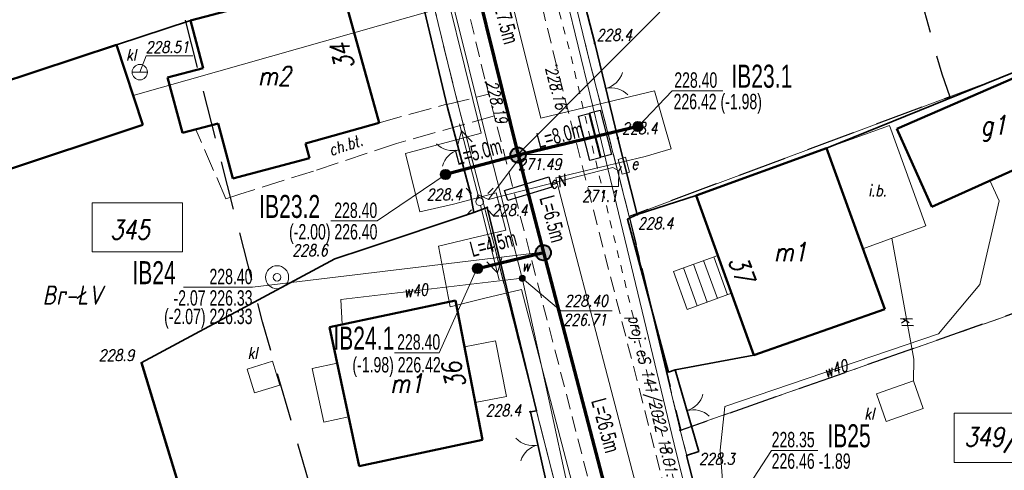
# Model space of a CAD drawing. Header units: millimetres. Extents: x 7436010 to 7436992, y 5663514 to 5666647.
# Tile 10 of 73: x 7436263 to 7436327, y 5663816 to 5663845. Entities that reach past the tile are written whole.
import ezdxf
from ezdxf.enums import TextEntityAlignment as Align

# ---------------------------------------------------------------- set-up
doc = ezdxf.new("R2010")
doc.units = ezdxf.units.MM
doc.header["$PDSIZE"] = 1
for name, pattern in [('$0$HIDDEN', [9.525, 6.35, -3.175]), ('1', [0]), ('2_EGBU_A', [0]), ('3', [1, 0.5, -0.5]), ('GDE', [0]), ('GUZ', [1.5, 1, -0.5]), ('KOC', [2, 1.5, -0.5]), ('KOU', [1.5, 1, -0.5]), ('UBE', [0]), ('UPE', [2, 1, 1])]:
    doc.linetypes.add(name, pattern=pattern)
for name, color, linetype, lineweight in [('1 OGRODZENIE', 7, 'BGT', 35), ('13 KOMORA KL', 34, 'Continuous', 18), ('15 PRZEWODY KL', 34, 'Continuous', 18), ('2 BRAMY FURTKI', 7, 'Continuous', 18), ('28 STUDNIA GŁEBINOWA', 5, 'Continuous', 18), ('31 SZAMBO OSADNIK', 34, 'Continuous', 18), ('34 CHODNIKI KP BT', 7, 'KOC', 18), ('41 INNA BUDOWLA', 7, 'Continuous', 18), ('43 RZĘDNE KL', 34, 'Continuous', 18), ('_AA_Kanalizacja grawitacyjna - trasa', 244, 'Continuous', 70), ('_AA_Odcinki boczne grawitacyjne 160mm - trasa', 30, 'Continuous', 70), ('_AA_Studnia kanalizacyjna bet.1000mm - symbol', 24, 'Continuous', 40), ('_AA_Studnia kanalizacyjna PP 600mm - symbol', 24, 'Continuous', 40), ('_DZIAŁKI DO POZWOLENIA', 110, 'Continuous', 9), ('_J_rury AROT', 1, 'Continuous', 30), ('_LINIA ROZ.LOKA', 4, '$0$HIDDEN', 30), ('DZ_USTALONE_GRANICE_L_0', 7, '1', 18), ('Dzialki', 7, 'GDE', 18), ('DZIALKI_SYT-WYS_T_0', 7, 'Continuous', 18), ('Działki zarys', 7, 'Continuous', 18), ('EADTD_T_0', 7, 'Continuous', 18), ('EBTPO_L_6', 7, '1', 18), ('EDZPD_L_1', 7, 'GDE', 18), ('EGBB_E_T_0', 7, 'Continuous', 18), ('EGBB_L_0', 7, '2_EGBU_A', 50), ('Linie_odn', 7, 'Continuous', 9), ('Numery_dzialek', 7, 'Continuous', 18), ('obszar odziaływania inwestcyji', 80, 'Continuous', 20), ('Punkty', 7, 'Continuous', 18), ('PunPOMIAR2', 7, 'Continuous', 18), ('RzedPOMIAR2', 7, 'Continuous', 18), ('SDRPK_L_1', 7, 'KOU', 18), ('SDRPK_L_5', 7, 'KOC', 18), ('SIEC_ENERGETYCZNA_L_0', 1, '3', 18), ('SZOPO_L_0', 7, 'BGT', 35), ('SZOPO_T_0', 7, 'Continuous', 18), ('UEEOA_T_0', 1, 'Continuous', 18), ('UEEOC_T_0', 1, 'Continuous', 18), ('UEEOO_T_0', 1, 'Continuous', 18), ('UEEPA_T_0', 1, 'Continuous', 18), ('UEEPA_T_3', 1, 'Continuous', 18), ('UEEPB_L_0', 1, 'UBE', 18), ('UEEPON_L_0', 1, 'UPE', 18), ('UTTPO_L_1', 30, '1', 18), ('UWWOA_T_0', 5, 'Continuous', 18), ('UWWOO_T_0', 5, 'Continuous', 18), ('UWWPA_T_1', 5, 'Continuous', 18), ('UWWPO_L_1', 5, '1', 18), ('UŻYTKI LINIE', 96, 'GUZ', 18), ('UŻYTKI OZNACZENIE', 96, 'Continuous', 18), ('WEKTOR WODOCIĄGI wo', 5, 'Continuous', 18), ('WUKOS_T_0', 7, 'Continuous', 18), ('WUKOS_T_1', 7, 'Continuous', 18)]:
    doc.layers.add(name, color=color, linetype=linetype, lineweight=lineweight)
for name, color, linetype in [('_AA_Studnia kanalizacyjna bet.1000mm - plamki', 255, 'Continuous'), ('_AA_Studnia kanalizacyjna PP 600mm - plamki', 24, 'Continuous'), ('_map', 7, 'Continuous'), ('TEKST ks przyłącz korek', 32, 'Continuous'), ('TEKST ks przyłącz L _ i', 32, 'Continuous'), ('TEKST ks sieć L _ i', 244, 'Continuous'), ('TEKST ks studnia', 244, 'Continuous')]:
    doc.layers.add(name, color=color, linetype=linetype)
doc.styles.add('K1_ACAD', font='romans.shx', dxfattribs={"width": 0.8, "oblique": 12})
doc.styles.add('PLAN 1 pop.', font='ARIALN.TTF', dxfattribs={"width": 0.8})
doc.styles.add('PLAN 2 pop.', font='ARIALN.TTF', dxfattribs={"width": 0.8})
doc.linetypes.add('BGT', pattern='A,3.75,[133,ltypeshp.shx,S=0.1875,R=0,X=0,Y=0],3.75', length=7.5)

# ---------------------------------------------------------------- blocks, each defined once
blk = doc.blocks.new('GRO')
at = {"linetype": 'Continuous'}
blk.add_circle((0, 0), 0.045, dxfattribs=at)
blk = doc.blocks.new('BGB')
at = {"linetype": 'Continuous'}
for centre, start, end in [((-1.5, 0), 359.99955, 60), ((1.5, 0), 120, 180.00045)]:
    blk.add_arc(centre, 1.5, start, end, dxfattribs=at)
blk = doc.blocks.new('SUSM04_01')
at = {"linetype": 'Continuous'}
blk.add_circle((0, 0), 0.25, dxfattribs=at)
blk = doc.blocks.new('LAT')
at = {"linetype": 'Continuous'}
for p, q in [((-0.53035, 0.53035), (-0.8839, 0.8839)), ((0.53035, 0.53035), (0.8839, 0.8839)), ((-0.53035, -0.53035), (-0.8839, -0.8839)), ((0.53035, -0.53035), (0.8839, -0.8839))]:
    blk.add_line(p, q, dxfattribs=at)
blk = doc.blocks.new('SUPE04')
at = {"linetype": 'Continuous'}
for p, q in [((0.25, 0), (5.25, 0)), ((3.9, 0.5), (4.76605, 0)), ((4.76605, 0), (3.9, -0.5))]:
    blk.add_line(p, q, dxfattribs=at)
blk = doc.blocks.new('SUUS18_01')
at = {"linetype": 'Continuous'}
for p, q in [((0.5, 0.25), (-0.5, 0.25)), ((-0.5, 0.25), (-0.5, -0.25)), ((0.5, -0.25), (0.5, 0.25)), ((-0.5, -0.25), (0.5, -0.25))]:
    blk.add_line(p, q, dxfattribs=at)
blk = doc.blocks.new('SUUS25')
at = {"linetype": 'Continuous'}
for radius in [0.2, 0.175, 0.15, 0.125, 0.1, 0.075, 0.05, 0.025, 0.00715]:
    blk.add_circle((0, 0), radius, dxfattribs=at)
blk = doc.blocks.new('WSP')
at = {"linetype": 'Continuous'}
blk.add_circle((0, 0), 0.045, dxfattribs=at)
blk = doc.blocks.new('SZB')
at = {"linetype": 'Continuous'}
blk.add_line((-0.5, 0), (0.5, 0), dxfattribs=at)
blk.add_circle((0, 0), 0.5, dxfattribs=at)
blk = doc.blocks.new('STD')
at = {"linetype": 'Continuous'}
for radius in [0.75, 0.25]:
    blk.add_circle((0, 0), radius, dxfattribs=at)
blk = doc.blocks.new('STUDZ')
at = {"layer": '1 OGRODZENIE', "flags": 128}
for points in [[(7436315.584, 5663836.993), (7436332.055, 5663843.662)], [(7436292.612, 5663832.811), (7436285.51, 5663830.44), (7436283.54, 5663829.78), (7436270.91, 5663823.01), (7436274.809, 5663810.225)], [(7436303.253, 5663832.663), (7436302.61, 5663832.36), (7436305.28, 5663822.4), (7436305.73, 5663822.54), (7436307.26, 5663817.23), (7436306.47, 5663816.97), (7436309.78, 5663804.08)], [(7436305.73, 5663822.54), (7436310.859, 5663823.495)]]:
    blk.add_lwpolyline(points, dxfattribs=at)
at = {"layer": '13 KOMORA KL', "flags": 128}
for points in [[(7436277.83, 5663822.6), (7436279.48, 5663823.11)], [(7436279.48, 5663823.11), (7436279.962, 5663821.55)], [(7436277.83, 5663822.6), (7436278.312, 5663821.04)], [(7436278.312, 5663821.04), (7436279.962, 5663821.55)], [(7436318.847, 5663820.975), (7436321.257, 5663821.825)], [(7436321.89, 5663820.03), (7436321.257, 5663821.825)], [(7436319.48, 5663819.18), (7436318.847, 5663820.975)], [(7436319.48, 5663819.18), (7436321.89, 5663820.03)]]:
    blk.add_lwpolyline(points, dxfattribs=at)
at = {"layer": '15 PRZEWODY KL', "flags": 128}
blk.add_lwpolyline([(7436321.257, 5663821.825), (7436321.27, 5663823.25), (7436319.853, 5663831.124)], dxfattribs=at)
at = {"layer": '41 INNA BUDOWLA', "flags": 128}
for points in [[(7436315.584, 5663836.993), (7436319.684, 5663838.478)], [(7436319.684, 5663838.478), (7436322.058, 5663831.922)], [(7436315.584, 5663836.993), (7436317.958, 5663830.438)], [(7436322.058, 5663831.922), (7436317.958, 5663830.438)]]:
    blk.add_lwpolyline(points, dxfattribs=at)
at = {"layer": '41 INNA BUDOWLA'}
blk.add_lwpolyline([(7436315.584, 5663836.993), (7436315.584, 5663836.993)], dxfattribs=at)
at = {"layer": '43 RZĘDNE KL', "flags": 128}
blk.add_lwpolyline([(7436270.83, 5663841.95), (7436271.241, 5663843.023), (7436274.288, 5663843.023)], dxfattribs=at)
at = {"layer": 'DZ_USTALONE_GRANICE_L_0'}
for p, q in [((7436306.06, 5663818.61), (7436337.311, 5663829.55)), ((7436309.78, 5663804.08), (7436306.06, 5663818.61))]:
    blk.add_line(p, q, dxfattribs=at)
at = {"layer": 'Dzialki'}
for p, q in [((7436337.311, 5663829.55), (7436306.06, 5663818.61)), ((7436306.06, 5663818.61), (7436309.78, 5663804.08))]:
    blk.add_line(p, q, dxfattribs=at)
at = {"layer": 'Działki zarys', "flags": 128}
for points in [[(7436293.312, 5663833.065), (7436283.54, 5663829.78)], [(7436283.54, 5663829.78), (7436270.985, 5663823.05)], [(7436278.091, 5663799.685), (7436270.985, 5663823.05)]]:
    blk.add_lwpolyline(points, dxfattribs=at)
at = {"layer": 'EBTPO_L_6'}
for p, q in [((7436308.502, 5663830.004), (7436305.605, 5663828.955)), ((7436308.238, 5663829.908), (7436309.133, 5663827.437)), ((7436306.263, 5663829.193), (7436307.158, 5663826.722)), ((7436306.922, 5663829.431), (7436307.816, 5663826.96)), ((7436307.58, 5663829.67), (7436308.474, 5663827.199)), ((7436305.605, 5663828.955), (7436306.5, 5663826.484)), ((7436309.397, 5663827.533), (7436306.5, 5663826.484)), ((7436291.992, 5663824.045), (7436294.021, 5663824.44)), ((7436294.021, 5663824.44), (7436294.726, 5663820.814)), ((7436283.691, 5663822.989), (7436282.071, 5663822.643)), ((7436282.071, 5663822.643), (7436282.817, 5663819.143)), ((7436292.697, 5663820.419), (7436294.726, 5663820.814)), ((7436284.437, 5663819.488), (7436282.817, 5663819.143))]:
    blk.add_line(p, q, dxfattribs=at)
at = {"layer": 'EDZPD_L_1'}
for p, q in [((7436298.029, 5663851.349), (7436300.076, 5663842.932)), ((7436270.39, 5663840.427), (7436290.066, 5663846.007)), ((7436290.066, 5663846.007), (7436291.344, 5663840.752)), ((7436258.642, 5663840.205), (7436269.301, 5663843.725)), ((7436269.301, 5663843.725), (7436270.39, 5663840.427)), ((7436302.735, 5663832.544), (7436332.109, 5663843.517)), ((7436302.735, 5663832.544), (7436300.076, 5663842.932)), ((7436291.344, 5663840.752), (7436293.961, 5663830.527)), ((7436306.06, 5663818.61), (7436302.735, 5663832.544)), ((7436293.961, 5663830.527), (7436299.772, 5663807.815))]:
    blk.add_line(p, q, dxfattribs=at)
at = {"layer": 'EGBB_L_0'}
for p, q in [((7436274.13, 5663845.311), (7436283.858, 5663847.911)), ((7436283.858, 5663847.911), (7436286.439, 5663838.652)), ((7436274.13, 5663845.311), (7436274.964, 5663842.221)), ((7436254.059, 5663838.692), (7436269.301, 5663843.725)), ((7436269.301, 5663843.725), (7436271.027, 5663838.506)), ((7436320.173, 5663838.249), (7436332.131, 5663843.458)), ((7436272.644, 5663841.599), (7436274.964, 5663842.221)), ((7436272.644, 5663841.599), (7436273.608, 5663837.989)), ((7436255.026, 5663833.222), (7436271.027, 5663838.506)), ((7436273.608, 5663837.989), (7436275.928, 5663838.611)), ((7436275.928, 5663838.611), (7436276.892, 5663835.012)), ((7436281.62, 5663837.307), (7436286.439, 5663838.652)), ((7436320.173, 5663838.249), (7436322.449, 5663833.18)), ((7436322.449, 5663833.18), (7436334.023, 5663838.378)), ((7436281.62, 5663837.307), (7436281.891, 5663836.347)), ((7436307.087, 5663833.913), (7436315.584, 5663836.993)), ((7436315.584, 5663836.993), (7436319.386, 5663826.495)), ((7436276.892, 5663835.012), (7436281.891, 5663836.347)), ((7436307.087, 5663833.913), (7436310.859, 5663823.495)), ((7436283.193, 5663825.326), (7436291.402, 5663827.075)), ((7436291.402, 5663827.075), (7436293.173, 5663817.975)), ((7436310.859, 5663823.495), (7436319.386, 5663826.495)), ((7436283.193, 5663825.326), (7436285.123, 5663816.267)), ((7436285.123, 5663816.267), (7436293.173, 5663817.975))]:
    blk.add_line(p, q, dxfattribs=at)
at = {"layer": 'PunPOMIAR2'}
for p in [(7436283.54, 5663829.78), (7436270.91, 5663823.01), (7436307.26, 5663817.23)]:
    blk.add_point(p, dxfattribs=at)
at = {"layer": 'SDRPK_L_1'}
for p, q in [((7436297.988, 5663842.388), (7436286.771, 5663888.68)), ((7436282.098, 5663887.657), (7436293.376, 5663841.282)), ((7436308.08, 5663802.935), (7436297.988, 5663842.388)), ((7436293.376, 5663841.282), (7436303.595, 5663801.755))]:
    blk.add_line(p, q, dxfattribs=at)
at = {"layer": 'SDRPK_L_5'}
for p, q in [((7436290.831, 5663839.85), (7436293.568, 5663840.506)), ((7436286.439, 5663838.652), (7436290.829, 5663839.861)), ((7436293.94, 5663839.102), (7436287.557, 5663837.293)), ((7436276.439, 5663833.703), (7436274.473, 5663838.221)), ((7436287.557, 5663837.293), (7436282.151, 5663835.5)), ((7436282.151, 5663835.5), (7436277.35, 5663833.998)), ((7436277.35, 5663833.998), (7436276.439, 5663833.703))]:
    blk.add_line(p, q, dxfattribs=at)
at = {"layer": 'SIEC_ENERGETYCZNA_L_0'}
for p, q in [((7436298.821, 5663843.466), (7436297.145, 5663849.627)), ((7436299.963, 5663838.598), (7436298.821, 5663843.466)), ((7436301.123, 5663833.734), (7436299.963, 5663838.598)), ((7436302.293, 5663828.873), (7436301.123, 5663833.734)), ((7436303.48, 5663824.016), (7436302.293, 5663828.873)), ((7436304.679, 5663819.162), (7436303.48, 5663824.016)), ((7436305.894, 5663814.312), (7436304.679, 5663819.162))]:
    blk.add_line(p, q, dxfattribs=at)
at = {"layer": 'SZOPO_L_0'}
for p, q in [((7436287.384, 5663854.436), (7436290.878, 5663839.653)), ((7436300.485, 5663843.831), (7436298.54, 5663851.513)), ((7436269.301, 5663843.725), (7436274.13, 5663845.311)), ((7436301.993, 5663837.653), (7436300.485, 5663843.831)), ((7436290.878, 5663839.653), (7436292.352, 5663834.126)), ((7436303.253, 5663832.663), (7436301.993, 5663837.653)), ((7436292.352, 5663834.126), (7436292.612, 5663832.811)), ((7436303.253, 5663832.663), (7436307.087, 5663833.913)), ((7436292.612, 5663832.811), (7436293.467, 5663833.121)), ((7436293.467, 5663833.121), (7436296.696, 5663819.88)), ((7436296.696, 5663819.88), (7436296.285, 5663819.8)), ((7436296.285, 5663819.8), (7436297.285, 5663815.357))]:
    blk.add_line(p, q, dxfattribs=at)
at = {"layer": 'UEEOC_T_0'}
for p, q in [((7436293.56, 5663833.66), (7436295.75, 5663836.574)), ((7436295.75, 5663836.574), (7436298.383, 5663836.574)), ((7436302.06, 5663835.52), (7436302.037, 5663834.503)), ((7436300.056, 5663834.503), (7436302.037, 5663834.503))]:
    blk.add_line(p, q, dxfattribs=at)
at = {"layer": 'UEEPB_L_0'}
blk.add_line((7436301.67, 5663835.73), (7436293.56, 5663833.66), dxfattribs=at)
at = {"layer": 'UEEPON_L_0'}
for p, q in [((7436293.56, 5663833.66), (7436301.67, 5663835.73)), ((7436301.67, 5663835.73), (7436302.06, 5663835.52)), ((7436302.06, 5663835.52), (7436302.22, 5663835.8)), ((7436292.79, 5663833.7), (7436292.87, 5663833.97)), ((7436292.87, 5663833.97), (7436293.56, 5663833.66))]:
    blk.add_line(p, q, dxfattribs=at)
at = {"layer": 'UTTPO_L_1'}
for p, q in [((7436300.919, 5663837.382), (7436296.296, 5663856.378)), ((7436300.919, 5663837.382), (7436305.78, 5663817.151)), ((7436305.78, 5663817.151), (7436307.663, 5663809.871))]:
    blk.add_line(p, q, dxfattribs=at)
at = {"layer": 'UWWOA_T_0'}
for p, q in [((7436295.757, 5663828.517), (7436298.269, 5663826.393)), ((7436298.269, 5663826.393), (7436301.624, 5663826.393))]:
    blk.add_line(p, q, dxfattribs=at)
at = {"layer": 'UŻYTKI LINIE', "flags": 128}
for points in [[(7436291.78, 5664098.98), (7436285.17, 5664074.32), (7436277.728, 5664045.894), (7436275.415, 5664037.05), (7436267.398, 5664006.396), (7436265.736, 5663990.877), (7436266.97, 5663974.93), (7436271.21, 5663959.1), (7436275.289, 5663945.265), (7436279.247, 5663930.759), (7436282.686, 5663916.782), (7436290.253, 5663883.997), (7436291.924, 5663877.505), (7436293.148, 5663871.537), (7436293.303, 5663870.782), (7436298.029, 5663851.349), (7436300.076, 5663842.932), (7436302.735, 5663832.544), (7436306.06, 5663818.61), (7436309.78, 5663804.08), (7436311.416, 5663799.459), (7436315.724, 5663789.291), (7436324.768, 5663771.514)], [(7436299.772, 5663807.815), (7436293.961, 5663830.527), (7436291.344, 5663840.752), (7436290.066, 5663846.007), (7436284.582, 5663868.615), (7436282.649, 5663876.996), (7436280.847, 5663884.808), (7436280.017, 5663888.28), (7436279.105, 5663892.097), (7436273.464, 5663915.703), (7436268.413, 5663936.84), (7436267.384, 5663941.146), (7436261.76, 5663962.545), (7436257.825, 5663977.517), (7436257.715, 5663985.662), (7436257.599, 5663994.26), (7436254.813, 5664004.471), (7436251.468, 5664016.728), (7436250.549, 5664027.072), (7436249.484, 5664037.267), (7436248.356, 5664048.169), (7436248.671, 5664065.433), (7436248.805, 5664072.792)], [(7436306.06, 5663818.61), (7436337.311, 5663829.55)]]:
    blk.add_lwpolyline(points, dxfattribs=at)
at = {"layer": 'WEKTOR WODOCIĄGI wo'}
for p, q in [((7436290.247, 5663850.43), (7436293.423, 5663837.605)), ((7436293.423, 5663837.605), (7436295.757, 5663828.517)), ((7436326.839, 5663833.563), (7436326.232, 5663834.879)), ((7436325.589, 5663828.098), (7436326.839, 5663833.563)), ((7436295.757, 5663828.517), (7436283.94, 5663827.138)), ((7436295.757, 5663828.517), (7436297.505, 5663820.515)), ((7436322.881, 5663824.897), (7436325.589, 5663828.098)), ((7436283.94, 5663827.138), (7436284.021, 5663825.503)), ((7436308.955, 5663820.164), (7436322.881, 5663824.897)), ((7436297.505, 5663820.515), (7436300.249, 5663807.85)), ((7436308.662, 5663817.302), (7436308.955, 5663820.164)), ((7436308.847, 5663814.809), (7436308.662, 5663817.302))]:
    blk.add_line(p, q, dxfattribs=at)
at = {"layer": '2 BRAMY FURTKI', "rotation": 286.0735741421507}
blk.add_blockref('BGB', (7436306.495, 5663819.885), dxfattribs=at)
at = {"layer": '28 STUDNIA GŁEBINOWA'}
blk.add_blockref('STD', (7436279.78, 5663828.58), dxfattribs=at)
at = {"layer": '31 SZAMBO OSADNIK'}
blk.add_blockref('SZB', (7436270.83, 5663841.95), dxfattribs=at)
at = {"layer": 'Punkty'}
blk.add_blockref('GRO', (7436306.06, 5663818.61), dxfattribs=at)
at = {"layer": 'SZOPO_T_0'}
for p, rotation in [((7436301.203, 5663840.89), 283.7172098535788), ((7436291.615, 5663836.889), 104.9327053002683), ((7436296.771, 5663817.642), 102.6843709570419)]:
    blk.add_blockref('BGB', p, dxfattribs=dict(at, rotation=rotation))
at = {"layer": 'UEEPA_T_0', "rotation": 285.7661026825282}
blk.add_blockref('SUUS18_01', (7436302.38, 5663835.85), dxfattribs=at)
at = {"layer": 'UEEPA_T_3'}
for rotation in [104.3944317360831, 284.1064213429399]:
    blk.add_blockref('SUPE04', (7436292.98, 5663833.5), dxfattribs=dict(at, rotation=rotation))
for name in ['LAT', 'SUSM04_01']:
    blk.add_blockref(name, (7436292.98, 5663833.5), dxfattribs=at)
at = {"layer": 'UWWPA_T_1'}
blk.add_blockref('SUUS25', (7436295.757, 5663828.517), dxfattribs=at)
at = {"layer": 'WUKOS_T_0'}
for p in [(7436300.485, 5663843.831), (7436297.988, 5663842.388), (7436293.376, 5663841.282), (7436301.993, 5663837.653), (7436292.352, 5663834.126), (7436293.467, 5663833.121), (7436303.253, 5663832.663), (7436296.285, 5663819.8)]:
    blk.add_blockref('WSP', p, dxfattribs=at)
at = {"layer": '13 KOMORA KL', "style": 'K1_ACAD', "oblique": 12, "width": 0.8}
for p in [(7436277.856, 5663823.267), (7436318.051, 5663819.314)]:
    blk.add_text('kl', height=0.75, rotation=0.06247, dxfattribs=at).set_placement(p)
at = {"layer": '15 PRZEWODY KL', "style": 'K1_ACAD', "oblique": 12, "width": 0.8}
blk.add_text('kl', height=0.75, rotation=280.2007, dxfattribs=at).set_placement((7436320.824, 5663825.727), align=Align.MIDDLE)
at = {"layer": '31 SZAMBO OSADNIK', "style": 'K1_ACAD', "oblique": 12, "width": 0.8}
blk.add_text('kl', height=0.75, dxfattribs=at).set_placement((7436269.935, 5663842.702))
at = {"layer": '34 CHODNIKI KP BT', "style": 'K1_ACAD', "oblique": 12, "width": 0.8}
blk.add_text('ch.bt.', height=0.75, rotation=18.35296, dxfattribs=at).set_placement((7436284.244, 5663837.204), align=Align.MIDDLE)
at = {"layer": '41 INNA BUDOWLA', "style": 'K1_ACAD', "oblique": 12, "width": 0.8}
blk.add_text('i.b.', height=0.75, dxfattribs=at).set_placement((7436318.299, 5663833.858))
at = {"layer": '43 RZĘDNE KL', "style": 'K1_ACAD', "oblique": 12, "width": 0.8}
blk.add_text('228.51', height=0.75, dxfattribs=at).set_placement((7436271.205, 5663843.208))
at = {"layer": 'DZIALKI_SYT-WYS_T_0', "style": 'K1_ACAD', "oblique": 12, "width": 0.8}
blk.add_text('345', height=1.25, dxfattribs=at).set_placement((7436270.187, 5663831.677), align=Align.MIDDLE)
at = {"layer": 'EADTD_T_0', "style": 'K1_ACAD', "oblique": 12, "width": 0.8}
for s, rotation, p in [('34', 104.1021, (7436284.636, 5663843.131)), ('37', 289.71164, (7436309.465, 5663828.896)), ('36', 104.10199, (7436291.911, 5663822.339))]:
    blk.add_text(s, height=1.25, rotation=rotation, dxfattribs=at).set_placement(p, align=Align.CENTER)
at = {"layer": 'EGBB_E_T_0', "style": 'K1_ACAD', "oblique": 12, "width": 0.8}
for s, p in [('m2', (7436279.603, 5663841.699)), ('g1', (7436326.472, 5663838.282)), ('m1', (7436313.229, 5663830.224)), ('m1', (7436288.223, 5663821.661))]:
    blk.add_text(s, height=1.25, dxfattribs=at).set_placement(p, align=Align.MIDDLE)
at = {"layer": 'Numery_dzialek', "style": 'K1_ACAD', "oblique": 12, "width": 0.8}
blk.add_text('349/1', height=1.25, dxfattribs=at).set_placement((7436324.578, 5663818.796), align=Align.TOP_LEFT)
at = {"layer": 'RzedPOMIAR2', "style": 'K1_ACAD', "oblique": 12, "width": 0.8}
for s, p in [('228.6', (7436280.766, 5663829.964)), ('228.9', (7436268.154, 5663823.124)), ('228.3', (7436307.281, 5663816.367))]:
    blk.add_text(s, height=0.75, dxfattribs=at).set_placement(p)
at = {"layer": 'SIEC_ENERGETYCZNA_L_0', "style": 'K1_ACAD', "oblique": 12, "width": 0.8}
blk.add_text('proj. eS 141/2022 18.01.2023', height=0.75, rotation=283.58943, dxfattribs=at).set_placement((7436302.661, 5663825.999))
at = {"layer": 'UEEOA_T_0', "style": 'K1_ACAD', "oblique": 12, "width": 0.8}
blk.add_text('e', height=0.75, dxfattribs=at).set_placement((7436302.866, 5663835.614))
at = {"layer": 'UEEOC_T_0', "style": 'K1_ACAD', "oblique": 12, "width": 0.8}
blk.add_text('271.49', height=0.75, dxfattribs=at).set_placement((7436295.482, 5663835.574))
blk.add_text('271.1', height=0.75, dxfattribs=at).set_placement((7436301.97, 5663833.878), align=Align.MIDDLE_RIGHT)
at = {"layer": 'UEEOO_T_0', "style": 'K1_ACAD', "oblique": 12, "width": 0.8}
blk.add_text('eN', height=0.75, rotation=14.3185, dxfattribs=at).set_placement((7436298.055, 5663834.807), align=Align.MIDDLE)
at = {"layer": 'UWWOA_T_0', "style": 'K1_ACAD', "oblique": 12, "width": 0.8}
blk.add_text('w', height=0.75, dxfattribs=at).set_placement((7436295.71, 5663828.948))
for s, p in [('228.40', (7436298.512, 5663827.423)), ('226.71', (7436298.431, 5663826.184))]:
    blk.add_text(s, height=0.75, dxfattribs=at).set_placement(p, align=Align.TOP_LEFT)
at = {"layer": 'UWWOO_T_0', "style": 'K1_ACAD', "oblique": 12, "width": 0.8}
for rotation, p in [(6.65442, (7436288.811, 5663827.706)), (18.77083, (7436316.178, 5663822.619))]:
    blk.add_text('w40', height=0.75, rotation=rotation, dxfattribs=at).set_placement(p, align=Align.MIDDLE)
at = {"layer": 'UŻYTKI OZNACZENIE', "style": 'K1_ACAD', "oblique": 12, "width": 0.8}
blk.add_text('Br-ŁV', height=1.25, dxfattribs=at).set_placement((7436264.486, 5663828.042), align=Align.TOP_LEFT)
at = {"layer": 'WUKOS_T_1', "style": 'K1_ACAD', "oblique": 12, "width": 0.8}
for p in [(7436300.598, 5663844.748), (7436302.264, 5663838.663), (7436293.791, 5663833.332), (7436303.291, 5663832.475), (7436293.368, 5663820.278)]:
    blk.add_text('228.4', height=0.75, dxfattribs=at).set_placement(p, align=Align.TOP_LEFT)
blk.add_text('228.16', height=0.75, rotation=284.34848, dxfattribs=at).set_placement((7436297.988, 5663842.388), align=Align.TOP_LEFT)
blk.add_text('228.19', height=0.75, rotation=284.49541, dxfattribs=at).set_placement((7436293.376, 5663841.282))
blk.add_text('228.4', height=0.75, dxfattribs=at).set_placement((7436291.832, 5663833.597), align=Align.RIGHT)

msp = doc.modelspace()

# ---------------------------------------------------------------- hatches: boundary and pattern name
at = {"layer": '_AA_Studnia kanalizacyjna bet.1000mm - plamki', "linetype": 'Continuous'}
h = msp.add_hatch(color=256, dxfattribs=at)
edge = h.paths.add_edge_path()
edge.add_arc((7436295.485, 5663836.543), 0.5, 0, 360)
h = msp.add_hatch(color=256, dxfattribs=at)
edge = h.paths.add_edge_path()
edge.add_arc((7436297.126, 5663830.183), 0.5, 0, 360)
at = {"layer": '_AA_Studnia kanalizacyjna PP 600mm - plamki', "linetype": 'Continuous'}
h = msp.add_hatch(color=30, dxfattribs=at)
edge = h.paths.add_edge_path()
edge.add_arc((7436303.3, 5663838.408), 0.3, 0, 360)
h = msp.add_hatch(color=30, dxfattribs=at)
edge = h.paths.add_edge_path()
edge.add_arc((7436290.759, 5663835.279), 0.3, 0, 360)
h = msp.add_hatch(color=30, dxfattribs=at)
edge = h.paths.add_edge_path()
edge.add_arc((7436292.843, 5663829.153), 0.3, 0, 360)

# ---------------------------------------------------------------- linework, layer by layer
at = {"layer": '_AA_Kanalizacja grawitacyjna - trasa'}
msp.add_lwpolyline([(7436265.145, 5664021.024), (7436260.251, 5663995.803), (7436260.642, 5663983.495), (7436261.834, 5663975.611), (7436263.058, 5663968.513), (7436268.647, 5663946.245), (7436269.939, 5663941.511), (7436271.448, 5663934.952), (7436275.254, 5663919.53), (7436276.487, 5663914.63), (7436277.851, 5663908.989), (7436283.839, 5663884.748), (7436291.293, 5663853.5), (7436295.498, 5663836.543), (7436297.14, 5663830.184), (7436303.857, 5663804.49), (7436307.643, 5663793.189), (7436322.2, 5663764.572), (7436333.516, 5663741.626), (7436339.623, 5663731.528)], dxfattribs=at)
at = {"layer": '_AA_Odcinki boczne grawitacyjne 160mm - trasa', "linetype": 'Continuous'}
for points in [[(7436303.3, 5663838.408), (7436295.498, 5663836.543)], [(7436295.498, 5663836.543), (7436290.759, 5663835.279)], [(7436292.843, 5663829.153), (7436297.14, 5663830.184)]]:
    msp.add_lwpolyline(points, dxfattribs=at)
at = {"layer": '_AA_Studnia kanalizacyjna bet.1000mm - symbol', "linetype": 'Continuous'}
for centre in [(7436295.485, 5663836.543), (7436297.126, 5663830.183)]:
    msp.add_circle(centre, 0.5, dxfattribs=at)
at = {"layer": '_AA_Studnia kanalizacyjna PP 600mm - symbol', "color": 30, "linetype": 'Continuous'}
for centre in [(7436303.3, 5663838.408), (7436290.759, 5663835.279), (7436292.843, 5663829.153)]:
    msp.add_circle(centre, 0.3, dxfattribs=at)
at = {"layer": '_DZIAŁKI DO POZWOLENIA'}
for points in [[(7436267.725, 5663833.436), (7436273.617, 5663833.436), (7436273.617, 5663830.235), (7436267.725, 5663830.235)], [(7436323.91, 5663819.716), (7436329.802, 5663819.716), (7436329.802, 5663816.515), (7436323.91, 5663816.515)]]:
    msp.add_lwpolyline(points, close=True, dxfattribs=at)
at = {"layer": '_J_rury AROT'}
for points in [[(7436300.834, 5663839.481), (7436301.581, 5663836.576), (7436300.903, 5663836.402), (7436300.156, 5663839.307)], [(7436300.092, 5663839.263), (7436300.84, 5663836.358), (7436300.162, 5663836.184), (7436299.414, 5663839.089)], [(7436297.683, 5663834.449), (7436294.813, 5663833.576), (7436294.609, 5663834.245), (7436297.479, 5663835.118)]]:
    msp.add_lwpolyline(points, close=True, dxfattribs=at)
at = {"layer": '_LINIA ROZ.LOKA', "ltscale": 0.5, "flags": 128}
msp.add_lwpolyline([(7436769.819, 5666386.172), (7436785.63, 5666401.9), (7436777.168, 5666339.855), (7436769.643, 5666284.835), (7436763.693, 5666241.333), (7436758.706, 5666204.871), (7436746.995, 5666120.477), (7436746.67, 5666118.16), (7436746, 5666112.25), (7436742.679, 5666086.949), (7436737.87, 5666050.31), (7436735.793, 5666034.48), (7436729.165, 5665983.959), (7436725.413, 5665955.369), (7436721.158, 5665922.936), (7436716.677, 5665892.746), (7436714.652, 5665879.501), (7436710.699, 5665853.651), (7436705.915, 5665822.364), (7436701.238, 5665791.78), (7436696.682, 5665761.986), (7436693.363, 5665740.276), (7436692.49, 5665734.57), (7436691.24, 5665725.21), (7436686.817, 5665692.279), (7436686.24, 5665687.98), (7436687.02, 5665687.872), (7436687.796, 5665687.765), (7436688.426, 5665687.677), (7436689.729, 5665687.497), (7436691.702, 5665687.224), (7436695.055, 5665686.76), (7436699.592, 5665686.132), (7436703.87, 5665685.495), (7436710.052, 5665684.688), (7436704.144, 5665626.716), (7436692.353, 5665554.027), (7436684.4, 5665507.895), (7436678.948, 5665476.375), (7436678.106, 5665452.583), (7436669.825, 5665424.532), (7436658.741, 5665384.423), (7436649.917, 5665353.223), (7436656.066, 5665352.41), (7436640.531, 5665294.184), (7436627.067, 5665248.662), (7436617.803, 5665220.557), (7436609.033, 5665184.743), (7436597.094, 5665145.042), (7436586.74, 5665104.181), (7436580.262, 5665077.607), (7436551.399, 5665080.628), (7436544.132, 5665053.462), (7436541.654, 5665043.684), (7436535.648, 5665019.894), (7436527.279, 5664986.713), (7436518.85, 5664953.127), (7436540.241, 5664951.286), (7436527.274, 5664905.085), (7436512.887, 5664848.872), (7436512.752, 5664848.252), (7436491.254, 5664843.656), (7436490.454, 5664840.416), (7436488.749, 5664840.174), (7436485.592, 5664828.52), (7436480.77, 5664810.687), (7436477.564, 5664798.832), (7436470.048, 5664771.067), (7436466.776, 5664758.912), (7436460.996, 5664737.529), (7436453.383, 5664709.453), (7436450.493, 5664698.657), (7436449.293, 5664694.235), (7436447.878, 5664689.001), (7436444.735, 5664677.411), (7436439.734, 5664658.879), (7436430.798, 5664625.844), (7436422.092, 5664592.636), (7436411.808, 5664553.448), (7436402.818, 5664519.107), (7436395.065, 5664489.579), (7436386.906, 5664458.419), (7436380.697, 5664434.655), (7436376.518, 5664418.897), (7436373.403, 5664406.849), (7436371.231, 5664398.643), (7436365.4, 5664376.386), (7436360.194, 5664356.586), (7436358.975, 5664351.964), (7436370.073, 5664349.716), (7436345.743, 5664252.376), (7436338.101, 5664221.811), (7436346.559, 5664219.638), (7436332.958, 5664172.827), (7436327.706, 5664153.961), (7436320.71, 5664127.647), (7436315.847, 5664109.043), (7436293.508, 5664105.672), (7436291.778, 5664098.993), (7436311.255, 5664095.216), (7436305.86, 5664069.899), (7436301.249, 5664052.498), (7436298.259, 5664034.704), (7436295.226, 5664016.7), (7436294.203, 5663992.362), (7436295.675, 5663969.316), (7436298.862, 5663944.903), (7436305.053, 5663922.416), (7436309.368, 5663907.37), (7436310.083, 5663904.279), (7436287.939, 5663894.265), (7436287.89, 5663894.23), (7436289.293, 5663888.169), (7436307.22, 5663896.421), (7436313.563, 5663878.366), (7436316.816, 5663864.356), (7436323.097, 5663841.843), (7436323.621, 5663840.346), (7436302.734, 5663832.549), (7436306.084, 5663818.609), (7436328.591, 5663826.53), (7436335.305, 5663807.875), (7436346.491, 5663776.834), (7436347.265, 5663774.439), (7436325.835, 5663769.718), (7436328.273, 5663765.489), (7436328.273, 5663765.489), (7436337.733, 5663749.257), (7436355.952, 5663758.124), (7436369.036, 5663743.036), (7436379.219, 5663723.732), (7436386.589, 5663707.332), (7436393.785, 5663687.445), (7436394.545, 5663683.162), (7436386.119, 5663681.18), (7436375.065, 5663673.191), (7436376.66, 5663669.404), (7436378.039, 5663665.373), (7436383.145, 5663649.886), (7436385.452, 5663641.268), (7436392.561, 5663614.937), (7436402.771, 5663597.554), (7436404.552, 5663594.357), (7436398.144, 5663579.556), (7436383.472, 5663579.872), (7436383.472, 5663598.954), (7436383.536, 5663613.755), (7436381.268, 5663622.159), (7436375.493, 5663643.653), (7436374.487, 5663647.412), (7436373.191, 5663652.22), (7436366.812, 5663649.775), (7436363.111, 5663660.126), (7436369.055, 5663664.529), (7436367.983, 5663667.458), (7436362.418, 5663663.455), (7436351.027, 5663690.171), (7436348.921, 5663700.662), (7436355.281, 5663701.413), (7436350.008, 5663711.545), (7436342.684, 5663723.842), (7436323.689, 5663721.102), (7436294.623, 5663770.744), (7436268.862, 5663766.229), (7436263.066, 5663785.818), (7436260.041, 5663784.815), (7436254.686, 5663782.735), (7436252.465, 5663789.248), (7436260.428, 5663792.401), (7436278.163, 5663799.499), (7436285.701, 5663801.994), (7436278.819, 5663825.679), (7436273.401, 5663846.926), (7436269.385, 5663864.936), (7436284.572, 5663868.617), (7436282.661, 5663876.992), (7436274.791, 5663875.665), (7436272.427, 5663887.404), (7436280.035, 5663888.292), (7436279.108, 5663892.091), (7436269.52, 5663890.933), (7436263.103, 5663914.553), (7436258.603, 5663935.854), (7436251.252, 5663959.731), (7436247.766, 5663974.333), (7436257.809, 5663977.446), (7436257.698, 5663985.662), (7436257.603, 5663994.259), (7436254.811, 5664004.46), (7436251.476, 5664016.715), (7436250.549, 5664027.068), (7436249.485, 5664037.257), (7436242.689, 5664037.334), (7436241.678, 5664048.834), (7436240.901, 5664065.752), (7436219.891, 5664094.241), (7436221.988, 5664101.65), (7436224.111, 5664100.45), (7436249.122, 5664102.024), (7436242.679, 5664108.296), (7436226.645, 5664128.307), (7436226.023, 5664140.261), (7436224.837, 5664141.852), (7436219.239, 5664143.564), (7436189.719, 5664143.162), (7436172.237, 5664151.732), (7436160.044, 5664157.699), (7436156.645, 5664159.354), (7436144.813, 5664164.949), (7436142.537, 5664166.012), (7436135.048, 5664171.548), (7436122.04, 5664181.325), (7436108.217, 5664191.494), (7436106.941, 5664192.438), (7436096.692, 5664202.791), (7436089.704, 5664209.893), (7436082.365, 5664217.233), (7436065.983, 5664208.509), (7436054.19, 5664202.177), (7436048.152, 5664211.644), (7436077.493, 5664231.589), (7436078.107, 5664230.801), (7436082.881, 5664224.701), (7436088.006, 5664218.657), (7436091.262, 5664215.402), (7436100.884, 5664205.311), (7436105.441, 5664200.58), (7436107, 5664198.997), (7436108.613, 5664197.357), (7436109.381, 5664196.579), (7436109.537, 5664196.424), (7436113.388, 5664193.768), (7436117.543, 5664190.756), (7436126.187, 5664184.59), (7436131.518, 5664180.704), (7436136.117, 5664196.766), (7436147.656, 5664192.776), (7436144.066, 5664181.29), (7436141.619, 5664173.448), (7436149.976, 5664169.141), (7436161.928, 5664163.007), (7436166.873, 5664160.461), (7436176.132, 5664155.711), (7436190.605, 5664148.285), (7436211.642, 5664148.485), (7436219.974, 5664148.576), (7436227.765, 5664146.175), (7436230.924, 5664142.228), (7436230.702, 5664137.627), (7436231.983, 5664130.138), (7436242.856, 5664115.225), (7436255.74, 5664102.74), (7436277.106, 5664081.501), (7436279.285, 5664110.772), (7436287.113, 5664140.297), (7436294.815, 5664168.383), (7436300.408, 5664167.926), (7436303.617, 5664180.054), (7436314.754, 5664222.52), (7436320.67, 5664244.509), (7436329.286, 5664276.326), (7436339.489, 5664314.222), (7436347.351, 5664343.307), (7436344.053, 5664344.135), (7436348.208, 5664369.312), (7436371.206, 5664451.734), (7436387.619, 5664516.956), (7436415.586, 5664621.211), (7436434.673, 5664694.676), (7436464.45, 5664803.668), (7436472.924, 5664837.816), (7436477.353, 5664838.622), (7436478.209, 5664841.782), (7436481.513, 5664853.977), (7436494.029, 5664899.688), (7436502.397, 5664930.227), (7436504.591, 5664938.275), (7436507.768, 5664949.805), (7436500.72, 5664950.002), (7436508.915, 5664982.673), (7436528.12, 5665058.555), (7436539.985, 5665099.162), (7436546.498, 5665097.773), (7436553.59, 5665124.943), (7436568.605, 5665185.165), (7436573.132, 5665202.815), (7436575.085, 5665210.138), (7436580.009, 5665229.574), (7436583.775, 5665244.514), (7436593.841, 5665284.253), (7436602.232, 5665317.293), (7436613.909, 5665363.64), (7436618.238, 5665380.682), (7436630.042, 5665427.092), (7436635.598, 5665448.858), (7436641.55, 5665472.258), (7436645.603, 5665488.174), (7436647.468, 5665501.708), (7436650.045, 5665519.827), (7436651.532, 5665531.047), (7436655.658, 5665560.729), (7436662.169, 5665607.706), (7436664.223, 5665622.584), (7436669.045, 5665657.294), (7436673.241, 5665687.673), (7436669.129, 5665688.355), (7436676.292, 5665740.38), (7436691.423, 5665845.086), (7436699.67, 5665904.313), (7436707.4, 5665965.125), (7436522.196, 5665967.371), (7436460.268, 5665974.019), (7436461.788, 5665994.07), (7436645.179, 5665988.69), (7436704.596, 5665987.733), (7436718.228, 5666087.224), (7436731.411, 5666189.827), (7436742.139, 5666261.152), (7436750.004, 5666316.478), (7436754.582, 5666343.797), (7436764.085, 5666343.133), (7436769.819, 5666386.172)], dxfattribs=at)
at = {"layer": 'Linie_odn'}
for points in [[(7436295.509, 5663836.634), (7436313.884, 5663855.089), (7436317.095, 5663855.089)], [(7436303.297, 5663838.384), (7436305.521, 5663840.722), (7436308.833, 5663840.722)], [(7436290.802, 5663835.304), (7436286.295, 5663832.248), (7436283.284, 5663832.248)], [(7436297.101, 5663830.213), (7436278.173, 5663827.93), (7436273.673, 5663827.93)], [(7436292.788, 5663829.137), (7436290.352, 5663823.664), (7436287.42, 5663823.664)], [(7436303.736, 5663804.551), (7436312.013, 5663817.297), (7436315.017, 5663817.297)]]:
    msp.add_lwpolyline(points, dxfattribs=at)
at = {"layer": 'obszar odziaływania inwestcyji', "ltscale": 2}
for points in [[(7436293.82, 5663851.619), (7436296.962, 5663838.95)], [(7436289.833, 5663851.08), (7436293.084, 5663837.969)], [(7436296.962, 5663838.95), (7436302.835, 5663840.354), (7436304.383, 5663840.723), (7436305.467, 5663836.945), (7436303.765, 5663836.463), (7436297.944, 5663835.072)], [(7436294.065, 5663834.091), (7436291.274, 5663833.346), (7436289.09, 5663832.838), (7436288.152, 5663836.653), (7436290.243, 5663837.211), (7436293.084, 5663837.969)], [(7436297.944, 5663835.072), (7436299.075, 5663830.686), (7436305.266, 5663807.01)], [(7436294.065, 5663834.091), (7436294.695, 5663831.654)], [(7436294.695, 5663831.654), (7436292.377, 5663831.098), (7436290.299, 5663830.6), (7436291.066, 5663826.654), (7436293.309, 5663827.208), (7436295.7, 5663827.782)], [(7436295.7, 5663827.782), (7436301.485, 5663805.657)]]:
    msp.add_lwpolyline(points, dxfattribs=at)
at = {"layer": 'UWWPO_L_1', "linetype": '1'}
for p, q in [((7436290.247, 5663850.43), (7436293.423, 5663837.605)), ((7436293.423, 5663837.605), (7436295.757, 5663828.517)), ((7436326.839, 5663833.563), (7436326.232, 5663834.879)), ((7436325.589, 5663828.098), (7436326.839, 5663833.563)), ((7436295.757, 5663828.517), (7436283.94, 5663827.138)), ((7436295.757, 5663828.517), (7436297.505, 5663820.515)), ((7436322.881, 5663824.897), (7436325.589, 5663828.098)), ((7436283.94, 5663827.138), (7436284.021, 5663825.503)), ((7436308.955, 5663820.164), (7436322.881, 5663824.897)), ((7436297.505, 5663820.515), (7436300.249, 5663807.85)), ((7436308.662, 5663817.302), (7436308.955, 5663820.164)), ((7436308.847, 5663814.809), (7436308.662, 5663817.302))]:
    msp.add_line(p, q, dxfattribs=at)

# ---------------------------------------------------------------- block references
at = {"layer": '_map'}
msp.add_blockref('STUDZ', (0, 0), dxfattribs=at)

# ---------------------------------------------------------------- texts
at = {"layer": 'TEKST ks przyłącz korek', "width": 0.8}
for s, height, style, p in [('IB23.1', 1.5, 'PLAN 1 pop.', (7436313.358, 5663840.937)), ('228.40', 1, 'PLAN 2 pop.', (7436308.47, 5663840.937)), ('226.42 (-1.98)', 1, 'PLAN 2 pop.', (7436311.378, 5663839.537))]:
    msp.add_text(s, height=height, dxfattribs=dict(at, style=style)).set_placement(p, align=Align.RIGHT)
for s, height, style, p in [('IB23.2', 1.5, 'PLAN 1 pop.', (7436278.611, 5663832.448)), ('228.40', 1, 'PLAN 2 pop.', (7436283.504, 5663832.448)), ('(-2.00) 226.40 ', 1, 'PLAN 2 pop.', (7436280.56, 5663831.048)), ('IB24.1', 1.5, 'PLAN 1 pop.', (7436283.442, 5663823.861)), ('228.40', 1, 'PLAN 2 pop.', (7436287.605, 5663823.864)), ('(-1.98) 226.42 ', 1, 'PLAN 2 pop.', (7436284.687, 5663822.377))]:
    msp.add_text(s, height=height, dxfattribs=dict(at, style=style)).set_placement(p)
at = {"layer": 'TEKST ks przyłącz L _ i', "style": 'PLAN 2 pop.', "width": 0.8}
for s, p in [('L=8.0m', (7436296.85, 5663836.982)), ('L=5.0m', (7436291.538, 5663835.884)), ('L=4.5m', (7436292.509, 5663829.89))]:
    msp.add_text(s, height=1, rotation=14.8286, dxfattribs=at).set_placement(p)
at = {"layer": 'TEKST ks sieć L _ i', "style": 'PLAN 2 pop.', "width": 0.8}
for s, p in [('L=17.5m', (7436293.647, 5663847.163)), ('L=6.5m', (7436296.865, 5663833.745)), ('L=26.5m', (7436300.237, 5663820.524))]:
    msp.add_text(s, height=1, rotation=285.1063, dxfattribs=at).set_placement(p)
at = {"layer": 'TEKST ks studnia', "width": 0.8}
for s, height, style, p in [('IB24', 1.5, 'PLAN 1 pop.', (7436273.173, 5663828.13)), ('228.40', 1, 'PLAN 2 pop.', (7436278.173, 5663828.13)), ('-2.07 226.33', 1, 'PLAN 2 pop.', (7436278.173, 5663826.73)), ('(-2.07) 226.33', 1, 'PLAN 2 pop.', (7436278.173, 5663825.53))]:
    msp.add_text(s, height=height, dxfattribs=dict(at, style=style)).set_placement(p, align=Align.RIGHT)
for s, height, style, p in [('IB25', 1.5, 'PLAN 1 pop.', (7436315.642, 5663817.497)), ('228.35', 1, 'PLAN 2 pop.', (7436312.013, 5663817.497)), ('226.46 -1.89', 1, 'PLAN 2 pop.', (7436312.013, 5663816.097))]:
    msp.add_text(s, height=height, dxfattribs=dict(at, style=style)).set_placement(p)

doc.saveas('drawing.dxf')
